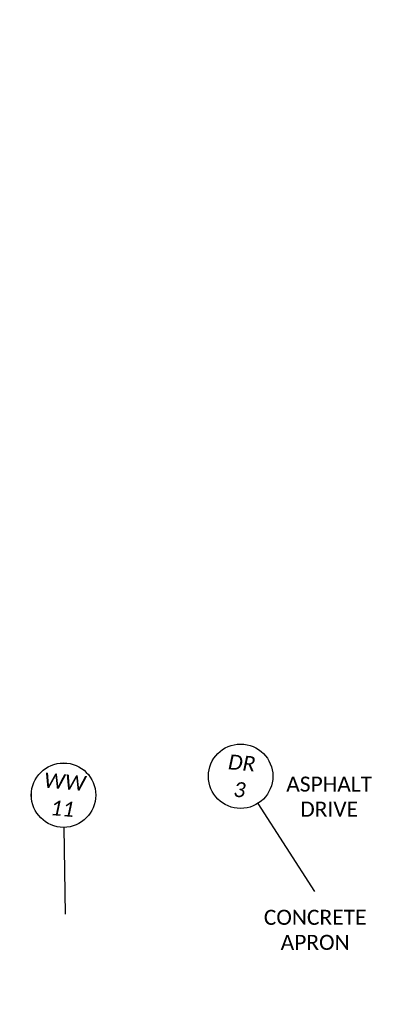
# Model space of a CAD drawing. Header units: feet. Extents: x 2244491 to 2246839, y 594397 to 597597.
# Tile 89 of 115: x 2246043 to 2246112, y 596249 to 596432. Entities that reach past the tile are written whole.
import ezdxf
from ezdxf import colors
from ezdxf.entities.mleader import LeaderData, LeaderLine
from ezdxf.enums import TextEntityAlignment as Align
from ezdxf.math import Vec2, Vec3

# ---------------------------------------------------------------- set-up
doc = ezdxf.new("R2010")
doc.units = ezdxf.units.FT
doc.header["$MEASUREMENT"] = 0
doc.layers.add('PV_X_Text', color=7, linetype='Continuous')
doc.layers.add('TX_P_20', color=7, linetype='Continuous')
doc.styles.add('P_Slanted_Normal', font='calibrii.ttf', dxfattribs={"height": 0.14})
doc.styles.add('Slanted-Normal', font='font31.shx', dxfattribs={"height": 0.14})
doc.styles.add('X_Straight_Normal', font='calibril.ttf', dxfattribs={"height": 0.14})

# ---------------------------------------------------------------- blocks, each defined once
blk = doc.blocks.new('*U1077')
blk.add_wipeout([(-0.298, 0.023), (-0.2955, 0.0451), (-0.2906, 0.0699), (-0.2848, 0.0906), (-0.2772, 0.1119), (-0.2675, 0.1334), (-0.2565, 0.1534), (-0.2448, 0.1715), (-0.2336, 0.1865), (-0.2207, 0.2016), (-0.2056, 0.217), (-0.1877, 0.2327), (-0.1718, 0.2446), (-0.1581, 0.2537), (-0.1415, 0.2633), (-0.124, 0.272), (-0.105, 0.2799), (-0.0838, 0.2869), (-0.058, 0.2932), (-0.0359, 0.2967), (-0.0124, 0.2987), (0, 0.2989), (0.0216, 0.2981), (0.0435, 0.2957), (0.0689, 0.2909), (0.0901, 0.285), (0.1109, 0.2776), (0.1354, 0.2665), (0.1535, 0.2565), (0.17, 0.2459), (0.1872, 0.233), (0.2031, 0.2193), (0.2174, 0.2051), (0.2295, 0.1915), (0.2399, 0.1783), (0.253, 0.1592), (0.2635, 0.141), (0.2727, 0.1223), (0.2805, 0.1032), (0.2862, 0.086), (0.2911, 0.0679), (0.2941, 0.053), (0.2965, 0.0374), (0.2983, 0.018), (0.2989, 0), (0.2982, -0.0197), (0.2961, -0.0403), (0.2929, -0.0595), (0.2889, -0.0764), (0.2841, -0.0929), (0.2782, -0.1093), (0.2725, -0.1228), (0.2633, -0.1415), (0.2543, -0.157), (0.2448, -0.1714), (0.232, -0.1884), (0.2205, -0.2018), (0.2114, -0.2113), (0.198, -0.2239), (0.1884, -0.232), (0.1723, -0.2442), (0.1512, -0.2578), (0.1288, -0.2697), (0.1125, -0.2769), (0.0939, -0.2837), (0.0695, -0.2907), (0.0567, -0.2935), (0.0384, -0.2964), (0.0247, -0.2979), (0.0106, -0.2987), (0, -0.2989), (-0.0062, -0.2988), (-0.0176, -0.2984), (-0.0278, -0.2976), (-0.0396, -0.2962), (-0.0516, -0.2944), (-0.0643, -0.2919), (-0.0772, -0.2887), (-0.0923, -0.2843), (-0.1152, -0.2758), (-0.1348, -0.2668), (-0.1505, -0.2582), (-0.168, -0.2472), (-0.1821, -0.237), (-0.1989, -0.2231), (-0.218, -0.2045), (-0.2316, -0.1889), (-0.2458, -0.1701), (-0.2553, -0.1554), (-0.2655, -0.1372), (-0.2748, -0.1176), (-0.2828, -0.0969), (-0.2896, -0.0739), (-0.2939, -0.0542), (-0.297, -0.0333), (-0.2985, -0.0149), (-0.2989, 0)])
at = {"flags": 128}
blk.add_lwpolyline([(0.183, -0.2377), (0.7775, -1.0102)], dxfattribs=at)
blk.add_circle((0, 0), 0.3)
at = {"style": 'Slanted-Normal', "flags": 8}
for tag, p in [('ITEMTYPE', (0, 0.125)), ('ITEMNUMBER', (0, -0.125))]:
    blk.add_attdef(tag, text='', height=0.14, dxfattribs=at).set_placement(p, align=Align.MIDDLE_CENTER)
blk = doc.blocks.new('*U1072')
blk.add_wipeout([(-0.298, 0.023), (-0.2955, 0.0451), (-0.2906, 0.0699), (-0.2848, 0.0906), (-0.2772, 0.1119), (-0.2675, 0.1334), (-0.2565, 0.1534), (-0.2448, 0.1715), (-0.2336, 0.1865), (-0.2207, 0.2016), (-0.2056, 0.217), (-0.1877, 0.2327), (-0.1718, 0.2446), (-0.1581, 0.2537), (-0.1415, 0.2633), (-0.124, 0.272), (-0.105, 0.2799), (-0.0838, 0.2869), (-0.058, 0.2932), (-0.0359, 0.2967), (-0.0124, 0.2987), (0, 0.2989), (0.0216, 0.2981), (0.0435, 0.2957), (0.0689, 0.2909), (0.0901, 0.285), (0.1109, 0.2776), (0.1354, 0.2665), (0.1535, 0.2565), (0.17, 0.2459), (0.1872, 0.233), (0.2031, 0.2193), (0.2174, 0.2051), (0.2295, 0.1915), (0.2399, 0.1783), (0.253, 0.1592), (0.2635, 0.141), (0.2727, 0.1223), (0.2805, 0.1032), (0.2862, 0.086), (0.2911, 0.0679), (0.2941, 0.053), (0.2965, 0.0374), (0.2983, 0.018), (0.2989, 0), (0.2982, -0.0197), (0.2961, -0.0403), (0.2929, -0.0595), (0.2889, -0.0764), (0.2841, -0.0929), (0.2782, -0.1093), (0.2725, -0.1228), (0.2633, -0.1415), (0.2543, -0.157), (0.2448, -0.1714), (0.232, -0.1884), (0.2205, -0.2018), (0.2114, -0.2113), (0.198, -0.2239), (0.1884, -0.232), (0.1723, -0.2442), (0.1512, -0.2578), (0.1288, -0.2697), (0.1125, -0.2769), (0.0939, -0.2837), (0.0695, -0.2907), (0.0567, -0.2935), (0.0384, -0.2964), (0.0247, -0.2979), (0.0106, -0.2987), (0, -0.2989), (-0.0062, -0.2988), (-0.0176, -0.2984), (-0.0278, -0.2976), (-0.0396, -0.2962), (-0.0516, -0.2944), (-0.0643, -0.2919), (-0.0772, -0.2887), (-0.0923, -0.2843), (-0.1152, -0.2758), (-0.1348, -0.2668), (-0.1505, -0.2582), (-0.168, -0.2472), (-0.1821, -0.237), (-0.1989, -0.2231), (-0.218, -0.2045), (-0.2316, -0.1889), (-0.2458, -0.1701), (-0.2553, -0.1554), (-0.2655, -0.1372), (-0.2748, -0.1176), (-0.2828, -0.0969), (-0.2896, -0.0739), (-0.2939, -0.0542), (-0.297, -0.0333), (-0.2985, -0.0149), (-0.2989, 0)])
at = {"flags": 128}
blk.add_lwpolyline([(0.0303, -0.2985), (0.1121, -1.1046)], dxfattribs=at)
blk.add_circle((0, 0), 0.3)
at = {"style": 'Slanted-Normal', "flags": 8}
for tag, p in [('ITEMTYPE', (0, 0.125)), ('ITEMNUMBER', (0, -0.125))]:
    blk.add_attdef(tag, text='', height=0.14, dxfattribs=at).set_placement(p, align=Align.MIDDLE_CENTER)

msp = doc.modelspace()

# ---------------------------------------------------------------- texts
at = {"layer": 'PV_X_Text', "char_height": 2.8, "attachment_point": 2, "style": 'X_Straight_Normal'}
for s, insert in [('ASPHALT\\PDRIVE', (2246101.003, 596291.133)), ('CONCRETE\\PAPRON', (2246098.395, 596266.316))]:
    msp.add_mtext_dynamic_manual_height_columns(s, width=15.72948, gutter_width=14, heights=[0], dxfattribs=dict(at, insert=insert))

# ---------------------------------------------------------------- leaders
at = {"layer": 'TX_P_20'}
ml = msp.add_multileader_mtext('Standard', dxfattribs=at)
ml.set_content('{\\fOHDOTSymbols|b0|i1|c186|p2;\\H1.08333x;\ue0a4} R/W & CONST. VALLEY VIEW ROAD', color=256, style='P_Slanted_Normal')
ml.set_leader_properties()
ml.build(insert=Vec2(0, 0))
ml.multileader.update_dxf_attribs({"dogleg_length": 0.3, "arrow_head_size": 3.6, "scale": 20})
ctx = ml.context
ctx.base_point, ctx.scale, ctx.char_height, ctx.arrow_head_size, ctx.landing_gap_size, ctx.plane_origin, ctx.plane_x_axis, ctx.plane_y_axis = Vec3(2246040.736, 595531.331), 20, 2.8, 3.6, 1.8, Vec3(2246075.254, 595505.317), Vec3(-0.3823329, 0.9240246), Vec3(-0.9240246, -0.3823329)
notes = []
notes.append((ctx, [(0, (1, 1, 0), (2246043.03, 595525.787), (-0.3823329, 0.9240246), 6, [(0, [(2246054.87, 595523.399)], 0, [])])]))
ctx.mtext.insert, ctx.mtext.text_direction, ctx.mtext.rotation, ctx.mtext.width, ctx.mtext.defined_height, ctx.mtext.flow_direction = Vec3(2246038.735, 595532.451), Vec3(-0.3823329, 0.9240246), 1.9631161, 46.19277, 7.944, 5
for ctx, leaders in notes:
    for number, flags, end, landing, length, lines in leaders:
        leader = LeaderData()
        leader.index, (leader.has_last_leader_line, leader.has_dogleg_vector, leader.attachment_direction) = number, flags
        leader.last_leader_point, leader.dogleg_vector, leader.dogleg_length = Vec3(end), Vec3(landing), length
        for number, points, colour, breaks in lines:
            line = LeaderLine()
            line.index, line.vertices, line.color, line.breaks = number, Vec3.list(points), colors.encode_raw_color(colour), breaks
            leader.lines.append(line)
        ctx.leaders.append(leader)

# ---------------------------------------------------------------- next in the draw order: block references
ref = msp.add_blockref('*U1077', (2246084.513, 596291.198), dxfattribs=dict(at, xscale=20, yscale=20, zscale=20, rotation=355))
ref.add_attrib('ITEMTYPE', 'DR', dxfattribs={"layer": '0', "height": 2.8, "rotation": 355, "style": 'P_Slanted_Normal'}).set_placement((2246084.731, 596293.688), align=Align.MIDDLE_CENTER)
ref.add_attrib('ITEMNUMBER', '3', dxfattribs={"layer": '0', "height": 2.8, "rotation": 355, "style": 'P_Slanted_Normal'}).set_placement((2246084.295, 596288.707), align=Align.MIDDLE_CENTER)
ref = msp.add_blockref('*U1072', (2246051.536, 596287.677), dxfattribs=dict(at, xscale=20, yscale=20, zscale=20, rotation=355))
ref.add_attrib('ITEMTYPE', 'WW', dxfattribs={"layer": '0', "height": 2.8, "rotation": 355, "style": 'P_Slanted_Normal'}).set_placement((2246051.754, 596290.168), align=Align.MIDDLE_CENTER)
ref.add_attrib('ITEMNUMBER', '11', dxfattribs={"layer": '0', "height": 2.8, "rotation": 355, "style": 'P_Slanted_Normal'}).set_placement((2246051.318, 596285.187), align=Align.MIDDLE_CENTER)

# ---------------------------------------------------------------- next in the draw order: leaders
ml = msp.add_multileader_mtext('Standard', dxfattribs=at)
ml.set_content('CONSTRUCTION \\PLIMITS', color=256, style='P_Slanted_Normal')
ml.set_leader_properties()
ml.build(insert=Vec2(0, 0))
ml.multileader.update_dxf_attribs({"dogleg_length": 0.3, "arrow_head_size": 3.6, "scale": 20})
ctx = ml.context
ctx.base_point, ctx.scale, ctx.char_height, ctx.arrow_head_size, ctx.landing_gap_size, ctx.plane_origin, ctx.plane_x_axis, ctx.plane_y_axis = Vec3(2245709.714, 596496.556), 20, 2.8, 3.6, 1.8, Vec3(2245705.652, 596424.761), Vec3(-0.5071023, 0.8618859), Vec3(-0.8618859, -0.5071023)
ctx.text_align_type = 2
notes = []
notes.append((ctx, [(1, (1, 1, 0), (2245690.431, 596529.33), (0.5071023, -0.8618859), 6, [(0, [(2245672.321, 596527.538)], 0, [])])]))
ctx.mtext.insert, ctx.mtext.text_direction, ctx.mtext.rotation, ctx.mtext.width, ctx.mtext.defined_height, ctx.mtext.alignment, ctx.mtext.flow_direction = Vec3(2245693.162, 596521.887), Vec3(-0.5071023, 0.8618859), 2.1026157, 46.19277, 7.944, 3, 5
ml = msp.add_multileader_mtext('Standard', dxfattribs=at)
ml.set_content('BENCHMARK #7', color=256, style='P_Slanted_Normal')
ml.set_leader_properties()
ml.build(insert=Vec2(0, 0))
ml.multileader.update_dxf_attribs({"dogleg_length": 0.1, "arrow_head_size": 3.6, "scale": 20})
ctx = ml.context
ctx.base_point, ctx.scale, ctx.char_height, ctx.arrow_head_size, ctx.landing_gap_size, ctx.plane_origin, ctx.plane_x_axis, ctx.plane_y_axis = Vec3(2245649.272, 596481.27), 20, 2.8, 3.6, 1.8, Vec3(2245643.844, 596397.443), Vec3(-0.5079093, 0.8614106), Vec3(-0.8614106, -0.5079093)
ctx.text_align_type = 2
notes.append((ctx, [(1, (1, 1, 0), (2245631.782, 596510.933), (0.5079093, -0.8614106), 2, [(0, [(2245608.158, 596518.678)], 0, [])])]))
ctx.mtext.insert, ctx.mtext.text_direction, ctx.mtext.rotation, ctx.mtext.width, ctx.mtext.defined_height, ctx.mtext.alignment, ctx.mtext.flow_direction = Vec3(2245632.491, 596506.94), Vec3(-0.5079093, 0.8614106), 2.1035523, 46.19277, 7.944, 3, 5
ml = msp.add_multileader_mtext('Standard', dxfattribs=at)
ml.set_content('CONSTRUCTION \\PLIMITS', color=256, style='P_Slanted_Normal')
ml.set_leader_properties()
ml.build(insert=Vec2(0, 0))
ml.multileader.update_dxf_attribs({"dogleg_length": 0.3, "arrow_head_size": 3.6, "scale": 20})
ctx = ml.context
ctx.base_point, ctx.scale, ctx.char_height, ctx.arrow_head_size, ctx.landing_gap_size, ctx.plane_origin, ctx.plane_x_axis, ctx.plane_y_axis = Vec3(2245623.953, 596415.313), 20, 2.8, 3.6, 1.8, Vec3(2245592.807, 596374.198), Vec3(-0.5071023, 0.8618859), Vec3(-0.8618859, -0.5071023)
ctx.text_align_type = 2
notes.append((ctx, [(1, (1, 1, 0), (2245604.669, 596448.088), (0.5071023, -0.8618859), 6, [(0, [(2245616.467, 596460.165)], 0, [])])]))
ctx.mtext.insert, ctx.mtext.text_direction, ctx.mtext.rotation, ctx.mtext.width, ctx.mtext.defined_height, ctx.mtext.alignment, ctx.mtext.flow_direction = Vec3(2245607.4, 596440.645), Vec3(-0.5071023, 0.8618859), 2.1026157, 46.19277, 7.944, 3, 5
ml = msp.add_multileader_mtext('Standard', dxfattribs=at)
ml.set_content('BENCHMARK #3', color=256, style='P_Slanted_Normal')
ml.set_leader_properties()
ml.build(insert=Vec2(0, 0))
ml.multileader.update_dxf_attribs({"dogleg_length": 0.1, "arrow_head_size": 3.6, "scale": 20})
ctx = ml.context
ctx.base_point, ctx.scale, ctx.char_height, ctx.arrow_head_size, ctx.landing_gap_size, ctx.plane_origin, ctx.plane_x_axis, ctx.plane_y_axis = Vec3(2245725.729, 596264.927), 20, 2.8, 3.6, 1.8, Vec3(2245721.268, 596164.097), Vec3(-0.3823329, 0.9240246), Vec3(-0.9240246, -0.3823329)
ctx.text_align_type = 2
notes.append((ctx, [(1, (1, 1, 0), (2245712.673, 596296.48), (0.3823329, -0.9240246), 2, [(0, [(2245696.758, 596285.445)], 0, [])])]))
ctx.mtext.insert, ctx.mtext.text_direction, ctx.mtext.rotation, ctx.mtext.width, ctx.mtext.defined_height, ctx.mtext.alignment, ctx.mtext.flow_direction = Vec3(2245712.813, 596292.425), Vec3(-0.3823329, 0.9240246), 1.9631161, 46.19277, 7.944, 3, 5
ml = msp.add_multileader_mtext('Standard', dxfattribs=at)
ml.set_content(' PROPOSED\\PUTILITY POLE\\PBY OWNER', color=256, style='P_Slanted_Normal')
ml.set_leader_properties()
ml.build(insert=Vec2(0, 0))
ml.multileader.update_dxf_attribs({"dogleg_length": 0.36, "arrow_head_size": 3.6, "scale": 20})
ctx = ml.context
ctx.base_point, ctx.scale, ctx.char_height, ctx.arrow_head_size, ctx.landing_gap_size, ctx.plane_origin, ctx.plane_x_axis, ctx.plane_y_axis = Vec3(2245794.318, 596230.123), 20, 2.8, 3.6, 1.8, Vec3(2245759.571, 596263.493), Vec3(-0.3746066, 0.9271839), Vec3(-0.9271839, -0.3746066)
ctx.text_align_type = 2
notes.append((ctx, [(1, (1, 1, 0), (2245782.633, 596259.045), (0.3746066, -0.9271839), 4.301, [(0, [(2245790.678, 596272.791)], 0, [])])]))
ctx.mtext.insert, ctx.mtext.text_direction, ctx.mtext.rotation, ctx.mtext.width, ctx.mtext.defined_height, ctx.mtext.alignment, ctx.mtext.flow_direction = Vec3(2245783.601, 596252.856), Vec3(-0.3746066, 0.9271839), 1.9547688, 40.41338, 8.581, 3, 5
for ctx, leaders in notes:
    for number, flags, end, landing, length, lines in leaders:
        leader = LeaderData()
        leader.index, (leader.has_last_leader_line, leader.has_dogleg_vector, leader.attachment_direction) = number, flags
        leader.last_leader_point, leader.dogleg_vector, leader.dogleg_length = Vec3(end), Vec3(landing), length
        for number, points, colour, breaks in lines:
            line = LeaderLine()
            line.index, line.vertices, line.color, line.breaks = number, Vec3.list(points), colors.encode_raw_color(colour), breaks
            leader.lines.append(line)
        ctx.leaders.append(leader)

doc.saveas('drawing.dxf')
